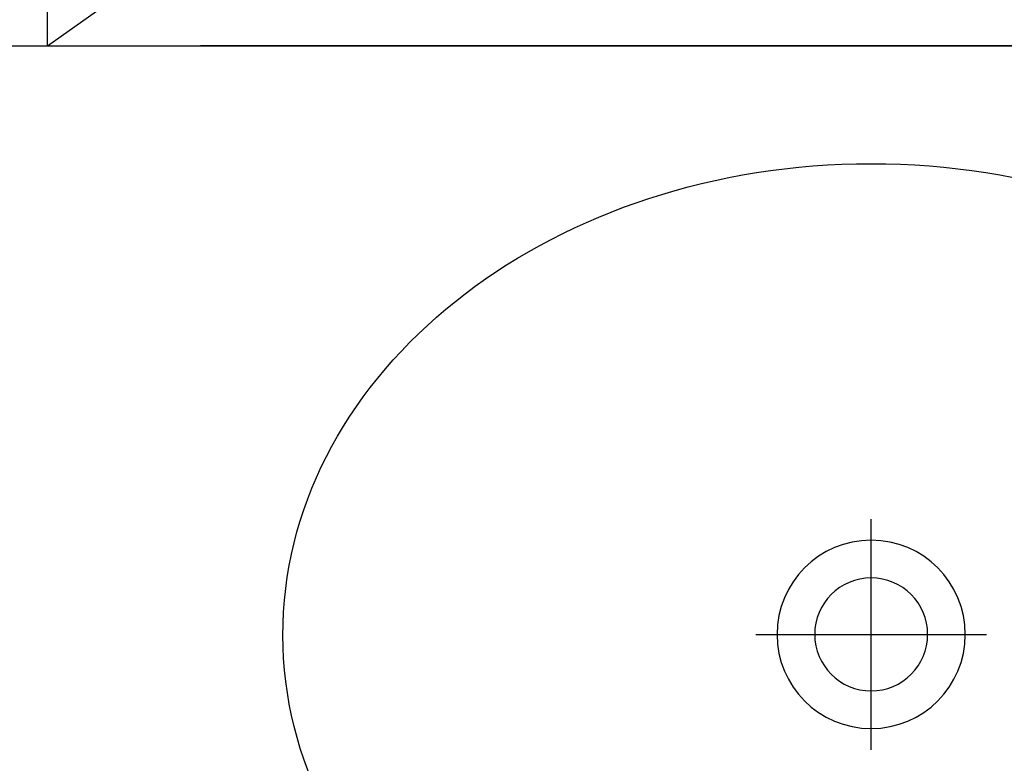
# Model space of a CAD drawing. Header units: millimetres. Extents: x 6161 to 8965, y -9035 to -5431.
# Tile 189 of 256: x 6778 to 6819, y -6534 to -6503. Entities that reach past the tile are written whole.
import ezdxf

# ---------------------------------------------------------------- set-up
doc = ezdxf.new("R2010")
doc.units = ezdxf.units.MM
doc.linetypes.add('DASHED', pattern=[19.05, 12.7, -6.35])
doc.layers.add('Wyposazenie Wew - Urzadzenia Sanitarne', color=6, linetype='Continuous')

# ---------------------------------------------------------------- blocks, each defined once
blk = doc.blocks.new('Modul_MOP')
at = {"color": 9, "true_color": 0xb8b8b8}
for points in [[(0, -25.1), (0, -34.9)], [(-4.9, -30), (4.9, -30)]]:
    blk.add_lwpolyline(points, dxfattribs=at)
at = {"color": 9, "linetype": 'DASHED', "ltscale": 5, "true_color": 0xb8b8b8}
blk.add_lwpolyline([(-35, -55), (-35, -105), (35, -105), (35, -55), (-35, -55), (35, -105), (-35, -105), (35, -55)], dxfattribs=at)
for radius in [4, 2.4]:
    blk.add_circle((0, -30), radius)
blk.add_ellipse((0, -30), major_axis=(-25, 0), ratio=0.8, start_param=4.807479, end_param=10.900484)
blk.add_point((0, -55))

msp = doc.modelspace()

# ---------------------------------------------------------------- linework, layer by layer
at = {"layer": 'Wyposazenie Wew - Urzadzenia Sanitarne'}
msp.add_lwpolyline([(6518.833, -6503.817), (7013.833, -6503.817), (7013.833, -6558.817), (6518.833, -6558.817)], close=True, dxfattribs=at)

# ---------------------------------------------------------------- block references
at = {"layer": 'Wyposazenie Wew - Urzadzenia Sanitarne', "xscale": -1, "rotation": 180}
msp.add_blockref('Modul_MOP', (6813.833, -6558.817), dxfattribs=at)

doc.saveas('drawing.dxf')
